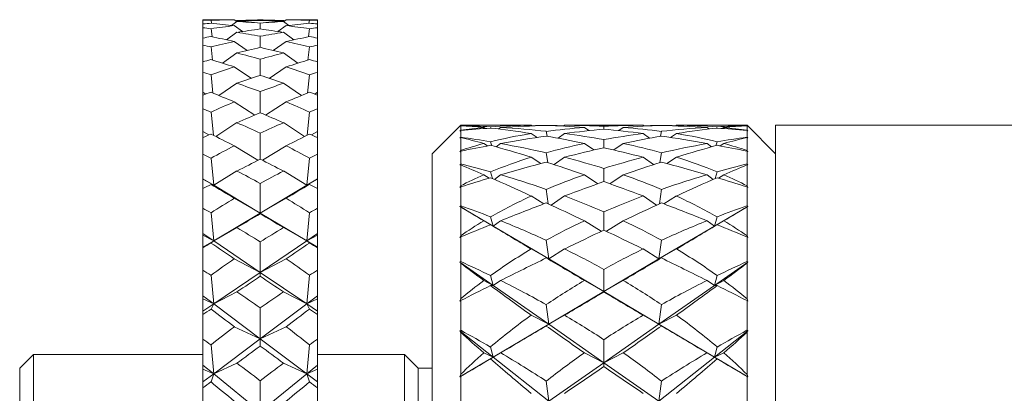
# Model space of a CAD drawing. Header units: inches. Extents: x 0.8 to 15.5, y 0.6 to 10.3.
# Tile 18 of 22: x 6.919 to 7.993, y 9.917 to 10.325. Entities that reach past the tile are written whole.
import ezdxf

# ---------------------------------------------------------------- set-up
doc = ezdxf.new("R2010")
doc.units = ezdxf.units.IN
doc.header["$MEASUREMENT"] = 0

msp = doc.modelspace()

# ---------------------------------------------------------------- linework, layer by layer
at = {"color": 7, "linetype": 'Continuous', "lineweight": 15}
for p, q in [((7.1432, 10.3247), (7.1185, 10.3247)), ((7.1185, 10.3244), (7.1185, 10.3247)), ((7.1185, 10.3244), (7.1185, 10.3202)), ((7.1185, 10.3161), (7.1185, 10.3202)), ((7.1185, 10.3161), (7.1185, 10.3048)), ((7.1273, 10.3241), (7.1278, 10.3208)), ((7.1498, 10.3186), (7.1556, 10.3228)), ((7.1554, 10.3228), (7.1527, 10.3247)), ((7.1617, 10.312), (7.1527, 10.3183)), ((7.1548, 10.3233), (7.1556, 10.3238)), ((7.181, 10.324), (7.181, 10.3246)), ((7.181, 10.3147), (7.181, 10.3211)), ((7.2003, 10.312), (7.2093, 10.3183)), ((7.2064, 10.3238), (7.2072, 10.3233)), ((7.2064, 10.3228), (7.2122, 10.3186)), ((7.2066, 10.3228), (7.2093, 10.3247)), ((7.2435, 10.3247), (7.2188, 10.3247)), ((7.2342, 10.3208), (7.2347, 10.3241)), ((7.2435, 10.3244), (7.2435, 10.3247)), ((7.2435, 10.3244), (7.2435, 10.3202)), ((7.2435, 10.3161), (7.2435, 10.3202)), ((7.2435, 10.3161), (7.2435, 10.3048)), ((7.1273, 10.315), (7.1284, 10.3061)), ((7.1443, 10.3029), (7.1556, 10.311)), ((7.181, 10.2947), (7.181, 10.3067)), ((7.2064, 10.311), (7.2177, 10.3029)), ((7.2336, 10.3061), (7.2347, 10.315)), ((7.1185, 10.297), (7.1185, 10.3048)), ((7.1185, 10.297), (7.1185, 10.2789)), ((7.1273, 10.2951), (7.129, 10.2807)), ((7.1669, 10.2913), (7.1527, 10.3011)), ((7.1951, 10.2913), (7.2093, 10.3011)), ((7.233, 10.2807), (7.2347, 10.2951)), ((7.2435, 10.297), (7.2435, 10.3048)), ((7.2435, 10.297), (7.2435, 10.2789)), ((7.1398, 10.2773), (7.1556, 10.2885)), ((7.2064, 10.2885), (7.2222, 10.2773)), ((7.1185, 10.2674), (7.1185, 10.2789)), ((7.1713, 10.2608), (7.1527, 10.2733)), ((7.181, 10.2641), (7.181, 10.2817)), ((7.1907, 10.2608), (7.2093, 10.2733)), ((7.2435, 10.2674), (7.2435, 10.2789)), ((7.1185, 10.2674), (7.1185, 10.2456)), ((7.1273, 10.2647), (7.1294, 10.2448)), ((7.2326, 10.2448), (7.2347, 10.2647)), ((7.2435, 10.2674), (7.2435, 10.2456)), ((7.136, 10.2421), (7.1556, 10.2555)), ((7.2064, 10.2555), (7.226, 10.2421)), ((7.1215, 10.2436), (7.1185, 10.2456)), ((7.1185, 10.2456), (7.1185, 10.2426)), ((7.1185, 10.2276), (7.1185, 10.2426)), ((7.181, 10.2233), (7.181, 10.2464)), ((7.2435, 10.2456), (7.2405, 10.2436)), ((7.2435, 10.2456), (7.2435, 10.2426)), ((7.2435, 10.2276), (7.2435, 10.2426)), ((7.1751, 10.2208), (7.1527, 10.2352)), ((7.1869, 10.2208), (7.2093, 10.2352)), ((7.1185, 10.2276), (7.1185, 10.203)), ((7.1273, 10.2241), (7.1299, 10.1989)), ((7.2321, 10.1989), (7.2347, 10.2241)), ((7.2435, 10.2276), (7.2435, 10.203)), ((7.1326, 10.1975), (7.1556, 10.2125)), ((7.2064, 10.2125), (7.2294, 10.1975)), ((7.3998, 10.2097), (7.3685, 10.1785)), ((7.3998, 10.2093), (7.399, 10.2085)), ((7.399, 10.2085), (7.3998, 10.2092)), ((7.4734, 10.2097), (7.3998, 10.2097)), ((7.3998, 10.2097), (7.3998, 10.2093)), ((7.3998, 10.2092), (7.3998, 10.2043)), ((7.4778, 10.209), (7.4768, 10.2097)), ((7.4932, 10.2095), (7.4932, 10.2096)), ((7.5119, 10.2088), (7.5132, 10.2097)), ((7.5947, 10.2097), (7.5173, 10.2097)), ((7.556, 10.2055), (7.556, 10.2086)), ((7.6001, 10.2088), (7.5988, 10.2097)), ((7.6188, 10.2095), (7.6188, 10.2096)), ((7.6342, 10.209), (7.6352, 10.2097)), ((7.7123, 10.2097), (7.6386, 10.2097)), ((7.7435, 10.1785), (7.7123, 10.2097)), ((7.7123, 10.2093), (7.7123, 10.2097)), ((7.713, 10.2085), (7.7123, 10.2093)), ((7.7123, 10.2043), (7.7123, 10.2092)), ((7.7123, 10.2092), (7.713, 10.2085)), ((9.7435, 10.2097), (7.7435, 10.2097)), ((7.7435, 10.2097), (7.7435, 8.4597)), ((7.1249, 10.1991), (7.1185, 10.203)), ((7.1185, 10.203), (7.1185, 10.1963)), ((7.181, 10.1729), (7.181, 10.2011)), ((7.2435, 10.203), (7.2371, 10.1991)), ((7.2435, 10.203), (7.2435, 10.1963)), ((7.3998, 10.2043), (7.399, 10.2032)), ((7.399, 10.2032), (7.3998, 10.2039)), ((7.3998, 10.2039), (7.3998, 10.1967)), ((7.4268, 10.2062), (7.4251, 10.2073)), ((7.433, 10.2066), (7.4324, 10.208)), ((7.4412, 10.2056), (7.4434, 10.2073)), ((7.4831, 10.1964), (7.4768, 10.2007)), ((7.4941, 10.1978), (7.4932, 10.2031)), ((7.5062, 10.1956), (7.5132, 10.2007)), ((7.5397, 10.2039), (7.5348, 10.2073)), ((7.5723, 10.2039), (7.5772, 10.2073)), ((7.6058, 10.1956), (7.5988, 10.2007)), ((7.6179, 10.1978), (7.6188, 10.2031)), ((7.6289, 10.1964), (7.6352, 10.2007)), ((7.6708, 10.2056), (7.6686, 10.2073)), ((7.679, 10.2066), (7.6796, 10.208)), ((7.6852, 10.2062), (7.6869, 10.2073)), ((7.713, 10.2032), (7.7123, 10.2043)), ((7.7123, 10.1967), (7.7123, 10.2039)), ((7.7123, 10.2039), (7.713, 10.2032)), ((7.1185, 10.178), (7.1185, 10.1963)), ((7.1785, 10.1716), (7.1527, 10.1873)), ((7.1835, 10.1716), (7.2093, 10.1873)), ((7.2435, 10.178), (7.2435, 10.1963)), ((7.3998, 10.1967), (7.399, 10.1959)), ((7.399, 10.1959), (7.3998, 10.1962)), ((7.3998, 10.1962), (7.3998, 10.1822)), ((7.4292, 10.1872), (7.4251, 10.1898)), ((7.4338, 10.1874), (7.4324, 10.1917)), ((7.4386, 10.1861), (7.4434, 10.1898)), ((7.5452, 10.1827), (7.5348, 10.1898)), ((7.556, 10.1852), (7.556, 10.194)), ((7.5668, 10.1827), (7.5772, 10.1898)), ((7.6734, 10.1861), (7.6686, 10.1898)), ((7.6782, 10.1874), (7.6796, 10.1917)), ((7.6828, 10.1872), (7.6869, 10.1898)), ((7.713, 10.1959), (7.7123, 10.1967)), ((7.7123, 10.1822), (7.7123, 10.1962)), ((7.7123, 10.1962), (7.713, 10.1959)), ((7.1185, 10.178), (7.1185, 10.1512)), ((7.2435, 10.178), (7.2435, 10.1512)), ((7.3685, 8.491), (7.3685, 10.1785)), ((7.3998, 10.1822), (7.399, 10.1808)), ((7.399, 10.1808), (7.3998, 10.1815)), ((7.3998, 10.1815), (7.3998, 10.1674)), ((7.4948, 10.1691), (7.4932, 10.1797)), ((7.6172, 10.1691), (7.6188, 10.1797)), ((7.713, 10.1808), (7.7123, 10.1822)), ((7.7123, 10.1674), (7.7123, 10.1815)), ((7.7123, 10.1815), (7.713, 10.1808)), ((7.1273, 10.1738), (7.1302, 10.1442)), ((7.2318, 10.1442), (7.2347, 10.1738)), ((7.3998, 10.1674), (7.399, 10.1666)), ((7.399, 10.1666), (7.3998, 10.1665)), ((7.3998, 10.1665), (7.3998, 10.1436)), ((7.4873, 10.168), (7.4768, 10.1748)), ((7.5019, 10.1668), (7.5132, 10.1748)), ((7.6101, 10.1668), (7.5988, 10.1748)), ((7.6247, 10.168), (7.6352, 10.1748)), ((7.713, 10.1666), (7.7123, 10.1674)), ((7.7123, 10.1665), (7.713, 10.1666)), ((7.7123, 10.1436), (7.7123, 10.1665)), ((7.1302, 10.1442), (7.1556, 10.1598)), ((7.2064, 10.1598), (7.2318, 10.1442)), ((7.431, 10.152), (7.4251, 10.1557)), ((7.4346, 10.1515), (7.4324, 10.1588)), ((7.4366, 10.1506), (7.4434, 10.1557)), ((7.5495, 10.1459), (7.5348, 10.1557)), ((7.556, 10.1482), (7.556, 10.1627)), ((7.5625, 10.1459), (7.5772, 10.1557)), ((7.6754, 10.1506), (7.6686, 10.1557)), ((7.6774, 10.1515), (7.6796, 10.1588)), ((7.681, 10.152), (7.6869, 10.1557)), ((7.1185, 10.1512), (7.1302, 10.1442)), ((7.1185, 10.1512), (7.1185, 10.1509)), ((7.1302, 10.1442), (7.1185, 10.1509)), ((7.1185, 10.1509), (7.1185, 10.1406)), ((7.1273, 10.1452), (7.1302, 10.1442)), ((7.1302, 10.1442), (7.181, 10.1139)), ((7.181, 10.1139), (7.181, 10.1462)), ((7.2318, 10.1442), (7.181, 10.1139)), ((7.2435, 10.1512), (7.2318, 10.1442)), ((7.2435, 10.1509), (7.2318, 10.1442)), ((7.2318, 10.1442), (7.2347, 10.1452)), ((7.2435, 10.1512), (7.2435, 10.1509)), ((7.2435, 10.1509), (7.2435, 10.1406)), ((7.1185, 10.1191), (7.1185, 10.1406)), ((7.2435, 10.1191), (7.2435, 10.1406)), ((7.3998, 10.1436), (7.399, 10.1419)), ((7.399, 10.1419), (7.3998, 10.1425)), ((7.3998, 10.1425), (7.3998, 10.1219)), ((7.4954, 10.124), (7.4932, 10.1398)), ((7.6166, 10.124), (7.6188, 10.1398)), ((7.713, 10.1419), (7.7123, 10.1436)), ((7.7123, 10.1219), (7.7123, 10.1425)), ((7.7123, 10.1425), (7.713, 10.1419)), ((7.181, 10.1139), (7.1527, 10.13)), ((7.181, 10.1139), (7.2093, 10.13)), ((7.4906, 10.124), (7.4768, 10.1326)), ((7.4985, 10.1226), (7.5132, 10.1326)), ((7.6135, 10.1226), (7.5988, 10.1326)), ((7.6214, 10.124), (7.6352, 10.1326)), ((7.1185, 10.1191), (7.1185, 10.0916)), ((7.1273, 10.1143), (7.1302, 10.0837)), ((7.1302, 10.0837), (7.181, 10.1139)), ((7.181, 10.1139), (7.181, 10.1132)), ((7.2318, 10.0837), (7.181, 10.1139)), ((7.2318, 10.0837), (7.2347, 10.1143)), ((7.2435, 10.1191), (7.2435, 10.0916)), ((7.3998, 10.1219), (7.399, 10.1212)), ((7.399, 10.1212), (7.3998, 10.1207)), ((7.399, 10.1212), (7.4351, 10.0998)), ((7.3998, 10.1207), (7.3998, 10.0893)), ((7.556, 10.0955), (7.556, 10.1152)), ((7.6769, 10.0998), (7.713, 10.1212)), ((7.713, 10.1212), (7.7123, 10.1219)), ((7.7123, 10.1207), (7.713, 10.1212)), ((7.7123, 10.0893), (7.7123, 10.1207)), ((7.4351, 10.0998), (7.4251, 10.1055)), ((7.4351, 10.0998), (7.4324, 10.1099)), ((7.4351, 10.0998), (7.4324, 10.1011)), ((7.4351, 10.0998), (7.4434, 10.1055)), ((7.5532, 10.0941), (7.5348, 10.1055)), ((7.5588, 10.0941), (7.5772, 10.1055)), ((7.6769, 10.0998), (7.6686, 10.1055)), ((7.6769, 10.0998), (7.6796, 10.1099)), ((7.6769, 10.0998), (7.6869, 10.1055)), ((7.6769, 10.0998), (7.6796, 10.1011)), ((7.1185, 10.0916), (7.1302, 10.0837)), ((7.1185, 10.0916), (7.1185, 10.0898)), ((7.1302, 10.0837), (7.1556, 10.0981)), ((7.2064, 10.0981), (7.2318, 10.0837)), ((7.2435, 10.0916), (7.2318, 10.0837)), ((7.2435, 10.0916), (7.2435, 10.0898)), ((7.4351, 10.0998), (7.4959, 10.0639)), ((7.6161, 10.0639), (7.6769, 10.0998)), ((7.1302, 10.0837), (7.1185, 10.0898)), ((7.1185, 10.0898), (7.1185, 10.0767)), ((7.1185, 10.0767), (7.1302, 10.0837)), ((7.1273, 10.0813), (7.1302, 10.0837)), ((7.1302, 10.0837), (7.181, 10.0493)), ((7.2318, 10.0837), (7.181, 10.0493)), ((7.181, 10.0493), (7.181, 10.0825)), ((7.2435, 10.0898), (7.2318, 10.0837)), ((7.2318, 10.0837), (7.2347, 10.0813)), ((7.2435, 10.0767), (7.2318, 10.0837)), ((7.2435, 10.0898), (7.2435, 10.0767)), ((7.3998, 10.0893), (7.399, 10.0873)), ((7.399, 10.0873), (7.3998, 10.0879)), ((7.3998, 10.0879), (7.3998, 10.0611)), ((7.4959, 10.0639), (7.4932, 10.0842)), ((7.6161, 10.0639), (7.6188, 10.0842)), ((7.713, 10.0873), (7.7123, 10.0893)), ((7.7123, 10.0611), (7.7123, 10.0879)), ((7.7123, 10.0879), (7.713, 10.0873)), ((7.1185, 10.0767), (7.1185, 10.0761)), ((7.1185, 10.0517), (7.1185, 10.0761)), ((7.2435, 10.0767), (7.2435, 10.0761)), ((7.2435, 10.0517), (7.2435, 10.0761)), ((7.4959, 10.0639), (7.4768, 10.0748)), ((7.4959, 10.0639), (7.5132, 10.0748)), ((7.6161, 10.0639), (7.5988, 10.0748)), ((7.6161, 10.0639), (7.6352, 10.0748)), ((7.181, 10.0493), (7.1527, 10.064)), ((7.181, 10.0493), (7.2093, 10.064)), ((7.3998, 10.0611), (7.399, 10.0604)), ((7.399, 10.0604), (7.3998, 10.0595)), ((7.399, 10.0604), (7.4351, 10.0351)), ((7.3998, 10.0595), (7.3998, 10.0203)), ((7.4959, 10.0639), (7.4932, 10.065)), ((7.4959, 10.0639), (7.556, 10.0283)), ((7.556, 10.0283), (7.6161, 10.0639)), ((7.6161, 10.0639), (7.6188, 10.065)), ((7.6769, 10.0351), (7.713, 10.0604)), ((7.713, 10.0604), (7.7123, 10.0611)), ((7.7123, 10.0595), (7.713, 10.0604)), ((7.7123, 10.0203), (7.7123, 10.0595)), ((7.1185, 10.0517), (7.1185, 10.0237)), ((7.1302, 10.0149), (7.181, 10.0493)), ((7.181, 10.0493), (7.181, 10.045)), ((7.2318, 10.0149), (7.181, 10.0493)), ((7.2435, 10.0517), (7.2435, 10.0237)), ((7.556, 10.0283), (7.556, 10.0525)), ((7.1273, 10.0463), (7.1302, 10.0149)), ((7.2318, 10.0149), (7.2347, 10.0463)), ((7.4351, 10.0351), (7.4251, 10.0404)), ((7.4351, 10.0351), (7.4324, 10.0458)), ((7.4351, 10.0351), (7.4434, 10.0404)), ((7.556, 10.0283), (7.5348, 10.0404)), ((7.556, 10.0283), (7.5772, 10.0404)), ((7.6769, 10.0351), (7.6686, 10.0404)), ((7.6769, 10.0351), (7.6796, 10.0458)), ((7.6769, 10.0351), (7.6869, 10.0404)), ((7.1302, 10.0149), (7.1556, 10.028)), ((7.2064, 10.028), (7.2318, 10.0149)), ((7.4351, 10.0351), (7.4324, 10.0349)), ((7.4351, 10.0351), (7.4959, 9.9928)), ((7.4959, 9.9928), (7.556, 10.0283)), ((7.556, 10.0283), (7.556, 10.0279)), ((7.556, 10.0283), (7.6161, 9.9928)), ((7.6161, 9.9928), (7.6769, 10.0351)), ((7.6769, 10.0351), (7.6796, 10.0349)), ((7.1185, 10.0237), (7.1302, 10.0149)), ((7.1185, 10.0237), (7.1185, 10.0205)), ((7.1302, 10.0149), (7.1185, 10.0205)), ((7.1185, 10.0205), (7.1185, 10.007)), ((7.1185, 10.007), (7.1302, 10.0149)), ((7.1273, 10.0092), (7.1302, 10.0149)), ((7.1302, 10.0149), (7.181, 9.9768)), ((7.2318, 10.0149), (7.181, 9.9768)), ((7.2435, 10.0237), (7.2318, 10.0149)), ((7.2435, 10.0205), (7.2318, 10.0149)), ((7.2318, 10.0149), (7.2347, 10.0092)), ((7.2435, 10.007), (7.2318, 10.0149)), ((7.2435, 10.0237), (7.2435, 10.0205)), ((7.2435, 10.0205), (7.2435, 10.007)), ((7.3998, 10.0203), (7.399, 10.018)), ((7.399, 10.018), (7.3998, 10.0185)), ((7.3998, 10.0185), (7.3998, 9.9861)), ((7.713, 10.018), (7.7123, 10.0203)), ((7.7123, 9.9861), (7.7123, 10.0185)), ((7.7123, 10.0185), (7.713, 10.018)), ((7.1185, 10.007), (7.1185, 10.0034)), ((7.181, 9.9768), (7.181, 10.0106)), ((7.2435, 10.007), (7.2435, 10.0034)), ((7.4959, 9.9928), (7.4932, 10.0141)), ((7.6161, 9.9928), (7.6188, 10.0141)), ((7.1185, 9.9764), (7.1185, 10.0034)), ((7.2435, 9.9764), (7.2435, 10.0034)), ((7.4959, 9.9928), (7.4768, 10.0026)), ((7.4959, 9.9928), (7.5132, 10.0026)), ((7.6161, 9.9928), (7.5988, 10.0026)), ((7.6161, 9.9928), (7.6352, 10.0026)), ((7.181, 9.9768), (7.1527, 9.99)), ((7.181, 9.9768), (7.2093, 9.99)), ((7.3998, 9.9861), (7.399, 9.9854)), ((7.399, 9.9854), (7.3998, 9.9842)), ((7.399, 9.9854), (7.4351, 9.9568)), ((7.3998, 9.9842), (7.3998, 9.938)), ((7.4351, 9.9568), (7.4959, 9.9928)), ((7.4959, 9.9928), (7.4932, 9.9908)), ((7.4959, 9.9928), (7.556, 9.9508)), ((7.556, 9.9508), (7.6161, 9.9928)), ((7.6161, 9.9928), (7.6188, 9.9908)), ((7.6161, 9.9928), (7.6769, 9.9568)), ((7.6769, 9.9568), (7.713, 9.9854)), ((7.713, 9.9854), (7.7123, 9.9861)), ((7.7123, 9.9842), (7.713, 9.9854)), ((7.7123, 9.938), (7.7123, 9.9842)), ((7.1185, 9.9764), (7.1185, 9.9482)), ((7.1302, 9.9387), (7.181, 9.9768)), ((7.181, 9.9768), (7.181, 9.969)), ((7.2318, 9.9387), (7.181, 9.9768)), ((7.2435, 9.9764), (7.2435, 9.9482)), ((7.556, 9.9508), (7.556, 9.9759)), ((7.1273, 9.9704), (7.1302, 9.9387)), ((7.2318, 9.9387), (7.2347, 9.9704)), ((7.4351, 9.9568), (7.4251, 9.9615)), ((7.4351, 9.9568), (7.4324, 9.9679)), ((7.4351, 9.9568), (7.4434, 9.9615)), ((7.556, 9.9508), (7.5348, 9.9615)), ((7.556, 9.9508), (7.5772, 9.9615)), ((7.6769, 9.9568), (7.6686, 9.9615)), ((7.6769, 9.9568), (7.6796, 9.9679)), ((7.6769, 9.9568), (7.6869, 9.9615)), ((6.9335, 9.9597), (6.9185, 9.9447)), ((7.1185, 9.9597), (6.9335, 9.9597)), ((6.9335, 9.9597), (6.9335, 8.7097)), ((7.3385, 9.9597), (7.2435, 9.9597)), ((7.3535, 9.9447), (7.3385, 9.9597)), ((7.3385, 8.7097), (7.3385, 9.9597)), ((7.399, 9.9355), (7.4351, 9.9568)), ((7.4351, 9.9568), (7.4324, 9.9551)), ((7.4351, 9.9568), (7.4959, 9.9088)), ((7.4959, 9.9088), (7.556, 9.9508)), ((7.556, 9.9508), (7.556, 9.9468)), ((7.556, 9.9508), (7.6161, 9.9088)), ((7.6161, 9.9088), (7.6769, 9.9568)), ((7.6769, 9.9568), (7.6796, 9.9551)), ((7.6769, 9.9568), (7.713, 9.9355)), ((6.9185, 8.7247), (6.9185, 9.9447)), ((7.1185, 9.9482), (7.1302, 9.9387)), ((7.1185, 9.9482), (7.1185, 9.9437)), ((7.1302, 9.9387), (7.1185, 9.9437)), ((7.1185, 9.9437), (7.1185, 9.93)), ((7.1302, 9.9387), (7.1556, 9.9503)), ((7.2064, 9.9503), (7.2318, 9.9387)), ((7.2435, 9.9482), (7.2318, 9.9387)), ((7.2435, 9.9437), (7.2318, 9.9387)), ((7.2435, 9.9482), (7.2435, 9.9437)), ((7.2435, 9.9437), (7.2435, 9.93)), ((7.3685, 9.9447), (7.3535, 9.9447)), ((7.3535, 8.7247), (7.3535, 9.9447)), ((7.1185, 9.93), (7.1302, 9.9387)), ((7.1185, 9.93), (7.1185, 9.9235)), ((7.1273, 9.9298), (7.1302, 9.9387)), ((7.1302, 9.9387), (7.181, 9.8973)), ((7.2318, 9.9387), (7.181, 9.8973)), ((7.181, 9.8973), (7.181, 9.9313)), ((7.2318, 9.9387), (7.2347, 9.9298)), ((7.2435, 9.93), (7.2318, 9.9387)), ((7.2435, 9.93), (7.2435, 9.9235)), ((7.3998, 9.938), (7.399, 9.9355)), ((7.399, 9.9355), (7.3998, 9.9359)), ((7.3998, 9.9359), (7.3998, 9.8985)), ((7.4959, 9.9088), (7.4932, 9.9307)), ((7.6161, 9.9088), (7.6188, 9.9307)), ((7.713, 9.9355), (7.7123, 9.938)), ((7.7123, 9.8985), (7.7123, 9.9359)), ((7.7123, 9.9359), (7.713, 9.9355)), ((7.1185, 9.8941), (7.1185, 9.9235)), ((7.2435, 9.8941), (7.2435, 9.9235))]:
    msp.add_line(p, q, dxfattribs=at)
for centre, major_axis, ratio, start_param, end_param in [((5.8092, 9.3347), (1.6943, 0.8307), 0.317891, 0.539414, 0.547387), ((5.8092, 9.3347), (1.6989, 0.8828), 0.263725, 0.557828, 0.565801), ((5.8092, 9.3347), (1.6914, 0.7764), 0.363191, 0.528837, 0.53681), ((8.5528, 9.3347), (1.6981, -0.8755), 0.272172, 2.665528, 2.691702), ((8.5528, 9.3347), (1.703, -0.9178), 0.217894, 2.643009, 2.669182), ((8.5528, 9.3347), (1.6943, -0.8307), 0.317891, 2.680725, 2.706898), ((8.5528, 9.3347), (1.6989, -0.8828), 0.263725, 2.662311, 2.671963), ((5.8092, 9.3347), (1.6981, 0.8755), 0.272172, 0.504083, 0.528424), ((5.8092, 9.3347), (1.6989, 0.8828), 0.263725, 0.5073, 0.531641), ((5.8092, 9.3347), (1.6943, 0.8307), 0.317891, 0.488886, 0.513227), ((8.5528, 9.3347), (1.6981, -0.8755), 0.272172, 2.613168, 2.63751), ((8.5528, 9.3347), (1.6989, -0.8828), 0.263725, 2.609951, 2.634293), ((8.5528, 9.3347), (1.6943, -0.8307), 0.317891, 2.628365, 2.652707), ((5.8092, 9.3347), (1.6981, 0.8755), 0.272172, 0.449891, 0.476064), ((5.8092, 9.3347), (1.6989, 0.8828), 0.263725, 0.469629, 0.479282), ((5.8092, 9.3347), (1.703, 0.9178), 0.217894, 0.472411, 0.498584), ((5.8092, 9.3347), (1.6943, 0.8307), 0.317891, 0.434694, 0.460868), ((8.5528, 9.3347), (1.6943, -0.8307), 0.317891, 2.594206, 2.602179), ((8.5528, 9.3347), (1.6989, -0.8828), 0.263725, 2.575792, 2.583765), ((8.5528, 9.3347), (1.6914, -0.7764), 0.363191, 2.604782, 2.612755), ((5.8092, 9.3347), (1.703, 0.9178), 0.217894, 0.57713, 0.585103), ((8.5528, 9.3347), (1.707, -0.9454), 0.172135, 2.62116, 2.647333), ((5.8092, 9.3347), (1.703, 0.9178), 0.217894, 0.526603, 0.550944), ((5.8092, 9.3347), (1.6914, 0.7764), 0.363191, 0.478309, 0.502651), ((8.5528, 9.3347), (1.703, -0.9178), 0.217894, 2.590649, 2.61499), ((8.5528, 9.3347), (1.6914, -0.7764), 0.363191, 2.638942, 2.663283), ((5.8092, 9.3347), (1.707, 0.9454), 0.172135, 0.494259, 0.520433), ((8.5528, 9.3347), (1.703, -0.9178), 0.217894, 2.556489, 2.564462), ((5.8092, 9.3347), (1.6901, 0.7111), 0.407554, 0.524197, 0.53217), ((8.5528, 9.3347), (1.6914, -0.7764), 0.363191, 2.691302, 2.717475), ((5.8092, 9.3347), (1.707, 0.9454), 0.172135, 0.548451, 0.572793), ((8.5528, 9.3347), (1.707, -0.9454), 0.172135, 2.5688, 2.593141), ((5.8092, 9.3347), (1.6914, 0.7764), 0.363191, 0.424117, 0.450291), ((8.5528, 9.3347), (1.6901, -0.7111), 0.407554, 2.609422, 2.617395), ((5.8092, 9.3347), (1.6901, 0.7111), 0.407554, 0.47367, 0.498011), ((8.5528, 9.3347), (1.6901, -0.7111), 0.407554, 2.643582, 2.667923), ((5.8092, 9.3347), (1.707, 0.9454), 0.172135, 0.598979, 0.606952), ((8.5528, 9.3347), (1.7104, -0.9661), 0.126506, 2.597446, 2.623619), ((8.5528, 9.3347), (1.6901, -0.7111), 0.407554, 2.695942, 2.722115), ((5.8092, 9.3347), (1.7104, 0.9661), 0.126506, 0.517974, 0.544147), ((5.8092, 9.3347), (1.6901, 0.7111), 0.407554, 0.419478, 0.445651), ((8.5528, 9.3347), (1.707, -0.9454), 0.172135, 2.534641, 2.542614), ((5.8092, 9.3347), (1.6909, 0.633), 0.450159, 0.527066, 0.535039), ((5.8092, 9.3347), (1.7104, 0.9661), 0.126506, 0.572166, 0.596507), ((8.5528, 9.3347), (1.7104, -0.9661), 0.126506, 2.545086, 2.569427), ((8.5528, 9.3347), (1.6909, -0.633), 0.450159, 2.606553, 2.614526), ((5.8092, 9.3347), (1.6909, 0.633), 0.450159, 0.476538, 0.50088), ((8.5528, 9.3347), (1.6909, -0.633), 0.450159, 2.640713, 2.665054), ((5.8092, 9.3347), (1.7104, 0.9661), 0.126506, 0.622693, 0.630666), ((8.5528, 9.3347), (1.7129, -0.9802), 0.081008, 2.572438, 2.598611), ((5.8092, 9.3347), (1.7129, 0.9802), 0.081008, 0.542981, 0.569155), ((8.5528, 9.3347), (1.7104, -0.9661), 0.126506, 2.510926, 2.518899), ((8.5528, 9.3347), (1.6909, -0.633), 0.450159, 2.693073, 2.719246), ((5.8092, 9.3347), (1.6909, 0.633), 0.450159, 0.422346, 0.44852), ((5.8092, 9.3347), (1.6942, 0.54), 0.489766, 0.539175, 0.547148), ((5.8092, 9.3347), (1.7129, 0.9802), 0.081008, 0.597173, 0.621514), ((8.5528, 9.3347), (1.7129, -0.9802), 0.081008, 2.520078, 2.54442), ((8.5528, 9.3347), (1.6942, -0.54), 0.489766, 2.594444, 2.602417), ((5.8092, 9.3347), (1.6942, 0.54), 0.489766, 0.488648, 0.512989), ((8.5528, 9.3347), (1.6942, -0.54), 0.489766, 2.628604, 2.652945), ((6.3398, 9.3347), (1.495, 0.6889), 0.360895, 0.600831, 0.631457), ((8.7722, 9.3347), (1.5085, -0.8345), 0.174469, 2.761952, 2.799796), ((8.7722, 9.3347), (1.5035, -0.7976), 0.239277, 2.722192, 2.7815), ((6.3398, 9.3347), (1.499, 0.7536), 0.296588, 0.55782, 0.60708), ((8.7722, 9.3347), (1.5038, -0.8001), 0.235509, 2.720585, 2.72489), ((6.3398, 9.3347), (1.4987, 0.7503), 0.300346, 0.556591, 0.572495), ((8.7722, 9.3347), (1.5035, -0.7976), 0.239277, 2.678604, 2.70164), ((8.7722, 9.3347), (1.5038, -0.8001), 0.235509, 2.650771, 2.700032), ((6.3398, 9.3347), (1.4987, 0.7503), 0.300346, 0.49007, 0.536039), ((6.3398, 9.3347), (1.499, 0.7536), 0.296588, 0.532962, 0.537267), ((8.7722, 9.3347), (1.4987, -0.7503), 0.300346, 2.605554, 2.651523), ((6.3398, 9.3347), (1.5038, 0.8001), 0.235509, 0.44156, 0.490821), ((8.7722, 9.3347), (1.499, -0.7536), 0.296588, 2.604325, 2.608631), ((6.3398, 9.3347), (1.5035, 0.7976), 0.239277, 0.439953, 0.462988), ((8.7722, 9.3347), (1.4987, -0.7503), 0.300346, 2.569097, 2.585001), ((8.7722, 9.3347), (1.499, -0.7536), 0.296588, 2.534512, 2.583773), ((6.3398, 9.3347), (1.5035, 0.7976), 0.239277, 0.360093, 0.419401), ((6.3398, 9.3347), (1.5038, 0.8001), 0.235509, 0.416703, 0.421008), ((8.7722, 9.3347), (1.495, -0.6889), 0.360895, 2.510136, 2.540761), ((6.3398, 9.3347), (1.5085, 0.8345), 0.174469, 0.341796, 0.37964), ((5.8092, 9.3347), (1.7129, 0.9802), 0.081008, 0.647701, 0.655674), ((8.5528, 9.3347), (1.7144, -0.9881), 0.035611, 2.546635, 2.572809), ((5.8092, 9.3347), (1.7144, 0.9881), 0.035611, 0.568784, 0.594957), ((8.5528, 9.3347), (1.7129, -0.9802), 0.081008, 2.485919, 2.493892), ((8.7722, 9.3347), (1.5035, -0.7976), 0.239277, 2.792005, 2.829849), ((6.3398, 9.3347), (1.499, 0.7536), 0.296588, 0.617586, 0.648211), ((8.7722, 9.3347), (1.5085, -0.8345), 0.174469, 2.692139, 2.751447), ((8.7722, 9.3347), (1.4987, -0.7503), 0.300346, 2.74518, 2.804487), ((6.3398, 9.3347), (1.495, 0.6889), 0.360895, 0.541065, 0.590326), ((6.3398, 9.3347), (1.5038, 0.8001), 0.235509, 0.581187, 0.630448), ((8.7722, 9.3347), (1.4987, -0.7503), 0.300346, 2.675367, 2.724628), ((8.7722, 9.3347), (1.5085, -0.8345), 0.174469, 2.622326, 2.671587), ((6.3398, 9.3347), (1.5038, 0.8001), 0.235509, 0.514665, 0.560634), ((6.3398, 9.3347), (1.495, 0.6889), 0.360895, 0.474543, 0.520512), ((8.7722, 9.3347), (1.5038, -0.8001), 0.235509, 2.580958, 2.626927), ((8.7722, 9.3347), (1.495, -0.6889), 0.360895, 2.62108, 2.667049), ((6.3398, 9.3347), (1.4987, 0.7503), 0.300346, 0.416965, 0.466226), ((6.3398, 9.3347), (1.5085, 0.8345), 0.174469, 0.470006, 0.519267), ((8.7722, 9.3347), (1.495, -0.6889), 0.360895, 2.551267, 2.600528), ((8.7722, 9.3347), (1.5038, -0.8001), 0.235509, 2.511145, 2.560406), ((6.3398, 9.3347), (1.5085, 0.8345), 0.174469, 0.390146, 0.449453), ((6.3398, 9.3347), (1.4987, 0.7503), 0.300346, 0.337105, 0.396413), ((8.7722, 9.3347), (1.499, -0.7536), 0.296588, 2.493381, 2.524006), ((6.3398, 9.3347), (1.5035, 0.7976), 0.239277, 0.311743, 0.349587), ((8.5528, 9.3347), (1.6942, -0.54), 0.489766, 2.680964, 2.707137), ((5.8092, 9.3347), (1.6942, 0.54), 0.489766, 0.434456, 0.460629), ((6.3398, 9.3347), (1.4937, 0.6102), 0.419803, 0.595759, 0.626384), ((8.7722, 9.3347), (1.5124, -0.858), 0.113651, 2.730121, 2.767965), ((8.7722, 9.3347), (1.4987, -0.7503), 0.300346, 2.814993, 2.852837), ((6.3398, 9.3347), (1.5038, 0.8001), 0.235509, 0.640953, 0.671579), ((8.7722, 9.3347), (1.5124, -0.858), 0.113651, 2.660308, 2.719616), ((6.3398, 9.3347), (1.4937, 0.6102), 0.419803, 0.535992, 0.585253), ((8.7722, 9.3347), (1.495, -0.6889), 0.360895, 2.690893, 2.740154), ((6.3398, 9.3347), (1.495, 0.6889), 0.360895, 0.401438, 0.450699), ((8.7722, 9.3347), (1.4937, -0.6102), 0.419803, 2.55634, 2.605601), ((6.3398, 9.3347), (1.5124, 0.858), 0.113651, 0.421977, 0.481284), ((8.7722, 9.3347), (1.4937, -0.6102), 0.419803, 2.515209, 2.545834), ((8.7722, 9.3347), (1.5038, -0.8001), 0.235509, 2.470014, 2.500639), ((6.3398, 9.3347), (1.5124, 0.858), 0.113651, 0.373627, 0.411471), ((6.3398, 9.3347), (1.4987, 0.7503), 0.300346, 0.288756, 0.3266), ((5.8092, 9.3347), (1.6998, 0.43), 0.524614, 0.562096, 0.570069), ((8.5528, 9.3347), (1.6998, -0.43), 0.524614, 2.571523, 2.579496), ((6.3398, 9.3347), (1.5085, 0.8345), 0.174469, 0.543111, 0.58908), ((8.7722, 9.3347), (1.5085, -0.8345), 0.174469, 2.552513, 2.598482), ((5.8092, 9.3347), (1.7144, 0.9881), 0.035611, 0.622976, 0.647317), ((8.5528, 9.3347), (1.7144, -0.9881), 0.035611, 2.494275, 2.518617), ((6.3398, 9.3347), (1.496, 0.5106), 0.474996, 0.604903, 0.635529), ((8.7722, 9.3347), (1.5148, -0.8713), 0.053053, 2.696245, 2.734089), ((8.7722, 9.3347), (1.495, -0.6889), 0.360895, 2.760707, 2.820014), ((6.3398, 9.3347), (1.5085, 0.8345), 0.174469, 0.609632, 0.658893), ((8.7722, 9.3347), (1.5124, -0.858), 0.113651, 2.590495, 2.639756), ((6.3398, 9.3347), (1.4937, 0.6102), 0.419803, 0.469471, 0.51544), ((8.7722, 9.3347), (1.4937, -0.6102), 0.419803, 2.626153, 2.672122), ((6.3398, 9.3347), (1.5124, 0.858), 0.113651, 0.501837, 0.551098), ((8.7722, 9.3347), (1.5085, -0.8345), 0.174469, 2.4827, 2.531961), ((6.3398, 9.3347), (1.495, 0.6889), 0.360895, 0.321579, 0.380886), ((8.7722, 9.3347), (1.496, -0.5106), 0.474996, 2.506064, 2.536689), ((6.3398, 9.3347), (1.5148, 0.8713), 0.053053, 0.407504, 0.445348), ((5.8092, 9.3347), (1.6998, 0.43), 0.524614, 0.511569, 0.53591), ((8.5528, 9.3347), (1.6998, -0.43), 0.524614, 2.605683, 2.630024), ((8.7722, 9.3347), (1.495, -0.6889), 0.360895, 2.83052, 2.868364), ((6.3398, 9.3347), (1.496, 0.5106), 0.474996, 0.545137, 0.594398), ((8.7722, 9.3347), (1.4937, -0.6102), 0.419803, 2.695966, 2.745227), ((6.3398, 9.3347), (1.4937, 0.6102), 0.419803, 0.396366, 0.445627), ((8.7722, 9.3347), (1.496, -0.5106), 0.474996, 2.547195, 2.596456), ((6.3398, 9.3347), (1.495, 0.6889), 0.360895, 0.273229, 0.311073), ((5.8092, 9.3347), (1.7144, 0.9881), 0.035611, 0.673504, 0.681477), ((8.5528, 9.3347), (1.7147, -0.9899), 0.009739, 3.736521, 3.762694), ((5.8092, 9.3347), (1.7147, 0.9899), 0.009739, 5.662084, 5.688257), ((8.5528, 9.3347), (1.7144, -0.9881), 0.035611, 2.460116, 2.468089), ((6.3398, 9.3347), (1.5085, 0.8345), 0.174469, 0.669399, 0.700024), ((8.7722, 9.3347), (1.5148, -0.8713), 0.053053, 2.626431, 2.685739), ((6.3398, 9.3347), (1.5124, 0.858), 0.113651, 0.574941, 0.620911), ((8.7722, 9.3347), (1.5124, -0.858), 0.113651, 2.520682, 2.566651), ((6.3398, 9.3347), (1.5148, 0.8713), 0.053053, 0.455854, 0.515161), ((8.7722, 9.3347), (1.5085, -0.8345), 0.174469, 2.441569, 2.472194), ((8.5528, 9.3347), (1.6998, -0.43), 0.524614, 2.658043, 2.684216), ((5.8092, 9.3347), (1.6998, 0.43), 0.524614, 0.457377, 0.48355), ((8.7722, 9.3347), (1.4937, -0.6102), 0.419803, 2.765779, 2.825087), ((6.3398, 9.3347), (1.5124, 0.858), 0.113651, 0.641463, 0.690724), ((8.7722, 9.3347), (1.5148, -0.8713), 0.053053, 2.556618, 2.605879), ((6.3398, 9.3347), (1.496, 0.5106), 0.474996, 0.478615, 0.524584), ((8.7722, 9.3347), (1.496, -0.5106), 0.474996, 2.617008, 2.662977), ((6.3398, 9.3347), (1.5148, 0.8713), 0.053053, 0.535713, 0.584974), ((8.7722, 9.3347), (1.5124, -0.858), 0.113651, 2.450869, 2.50013), ((6.3398, 9.3347), (1.4937, 0.6102), 0.419803, 0.316506, 0.375813), ((5.8092, 9.3347), (1.7066, 0.3021), 0.552433, 0.59654, 0.604513), ((5.8092, 9.3347), (1.7147, 0.9899), 0.009739, 5.609724, 5.634065), ((8.5528, 9.3347), (1.7147, -0.9899), 0.009739, 3.790713, 3.815054), ((8.5528, 9.3347), (1.7066, -0.3021), 0.552433, 2.53708, 2.545053), ((6.3398, 9.3347), (1.5021, 0.3854), 0.522984, 0.632233, 0.662858), ((8.7722, 9.3347), (1.5155, -0.8749), 0.007424, 3.583888, 3.621732), ((8.7722, 9.3347), (1.5021, -0.3854), 0.522984, 2.478735, 2.50936), ((6.3398, 9.3347), (1.5155, 0.8749), 0.007424, 5.803046, 5.84089), ((8.7722, 9.3347), (1.4937, -0.6102), 0.419803, 2.835592, 2.873436), ((6.3398, 9.3347), (1.5124, 0.858), 0.113651, 0.70123, 0.731855), ((8.7722, 9.3347), (1.5155, -0.8749), 0.007424, 3.632237, 3.691545), ((6.3398, 9.3347), (1.5021, 0.3854), 0.522984, 0.572466, 0.621727), ((8.7722, 9.3347), (1.496, -0.5106), 0.474996, 2.686821, 2.736082), ((6.3398, 9.3347), (1.496, 0.5106), 0.474996, 0.40551, 0.454771), ((8.7722, 9.3347), (1.5021, -0.3854), 0.522984, 2.519866, 2.569127), ((6.3398, 9.3347), (1.5155, 0.8749), 0.007424, 5.733233, 5.79254), ((8.7722, 9.3347), (1.5124, -0.858), 0.113651, 2.409738, 2.440363), ((6.3398, 9.3347), (1.4937, 0.6102), 0.419803, 0.268156, 0.306), ((5.8092, 9.3347), (1.7066, 0.3021), 0.552433, 0.546012, 0.570354), ((8.5528, 9.3347), (1.7066, -0.3021), 0.552433, 2.571239, 2.59558), ((6.3398, 9.3347), (1.5148, 0.8713), 0.053053, 0.608818, 0.654788), ((8.7722, 9.3347), (1.5148, -0.8713), 0.053053, 2.486805, 2.532774), ((5.8092, 9.3347), (1.7147, 0.9899), 0.009739, 5.575564, 5.583537), ((8.5528, 9.3347), (1.7139, -0.9855), 0.055102, 3.762573, 3.788746), ((5.8092, 9.3347), (1.7139, 0.9855), 0.055102, 5.636032, 5.662205), ((8.5528, 9.3347), (1.7147, -0.9899), 0.009739, 3.841241, 3.849214), ((8.7722, 9.3347), (1.496, -0.5106), 0.474996, 2.756635, 2.815942), ((6.3398, 9.3347), (1.5021, 0.3854), 0.522984, 0.505944, 0.551914), ((8.7722, 9.3347), (1.5021, -0.3854), 0.522984, 2.589679, 2.635648), ((6.3398, 9.3347), (1.496, 0.5106), 0.474996, 0.325651, 0.384958), ((8.5528, 9.3347), (1.7066, -0.3021), 0.552433, 2.623599, 2.649772), ((5.8092, 9.3347), (1.7066, 0.3021), 0.552433, 0.49182, 0.517994), ((6.3398, 9.3347), (1.51, 0.2324), 0.558665, 0.679833, 0.710458), ((8.7722, 9.3347), (1.5144, -0.8689), 0.067918, 3.618552, 3.656396), ((6.3398, 9.3347), (1.5148, 0.8713), 0.053053, 0.67534, 0.724601), ((8.7722, 9.3347), (1.5155, -0.8749), 0.007424, 3.712097, 3.761358), ((6.3398, 9.3347), (1.5155, 0.8749), 0.007424, 5.66342, 5.712681), ((8.7722, 9.3347), (1.5148, -0.8713), 0.053053, 2.416992, 2.466253), ((8.7722, 9.3347), (1.51, -0.2324), 0.558665, 2.431135, 2.46176), ((6.3398, 9.3347), (1.5144, 0.8689), 0.067918, 5.768382, 5.806226), ((5.8092, 9.3347), (1.7123, 0.1583), 0.570711, 0.641301, 0.649274), ((8.5528, 9.3347), (1.7123, -0.1583), 0.570711, 2.492319, 2.500292), ((5.8092, 9.3347), (1.7139, 0.9855), 0.055102, 5.583672, 5.608013), ((8.5528, 9.3347), (1.7139, -0.9855), 0.055102, 3.816764, 3.841106), ((8.7722, 9.3347), (1.496, -0.5106), 0.474996, 2.826448, 2.864292), ((6.3398, 9.3347), (1.51, 0.2324), 0.558665, 0.620066, 0.669327), ((8.7722, 9.3347), (1.5021, -0.3854), 0.522984, 2.659492, 2.708753), ((6.3398, 9.3347), (1.5021, 0.3854), 0.522984, 0.43284, 0.4821), ((8.7722, 9.3347), (1.51, -0.2324), 0.558665, 2.472266, 2.521527), ((6.3398, 9.3347), (1.496, 0.5106), 0.474996, 0.277301, 0.315145), ((5.8092, 9.3347), (1.7123, 0.1583), 0.570711, 0.590773, 0.615114), ((8.5528, 9.3347), (1.7123, -0.1583), 0.570711, 2.526478, 2.55082), ((6.3398, 9.3347), (1.5148, 0.8713), 0.053053, 0.735107, 0.765732), ((8.7722, 9.3347), (1.5144, -0.8689), 0.067918, 3.666902, 3.726209), ((6.3398, 9.3347), (1.5155, 0.8749), 0.007424, 5.593607, 5.639576), ((8.7722, 9.3347), (1.5155, -0.8749), 0.007424, 3.785202, 3.831171), ((6.3398, 9.3347), (1.5144, 0.8689), 0.067918, 5.698568, 5.757876), ((8.7722, 9.3347), (1.5148, -0.8713), 0.053053, 2.375861, 2.406486), ((5.8092, 9.3347), (1.7139, 0.9855), 0.055102, 5.549513, 5.557486), ((8.5528, 9.3347), (1.7119, -0.9749), 0.100537, 3.788091, 3.814265), ((5.8092, 9.3347), (1.7119, 0.9749), 0.100537, 5.610513, 5.636687), ((8.5528, 9.3347), (1.7139, -0.9855), 0.055102, 3.867292, 3.875265), ((8.7722, 9.3347), (1.5021, -0.3854), 0.522984, 2.729305, 2.788613), ((6.3398, 9.3347), (1.51, 0.2324), 0.558665, 0.553544, 0.599514), ((8.7722, 9.3347), (1.51, -0.2324), 0.558665, 2.542079, 2.588048), ((6.3398, 9.3347), (1.5021, 0.3854), 0.522984, 0.35298, 0.412287), ((8.5528, 9.3347), (1.7123, -0.1583), 0.570711, 2.578838, 2.605011), ((5.8092, 9.3347), (1.7123, 0.1583), 0.570711, 0.536581, 0.562755), ((6.3398, 9.3347), (1.5152, 0.0569), 0.576263, 0.743973, 0.774598), ((8.7722, 9.3347), (1.5116, -0.8531), 0.128563, 3.652037, 3.689881), ((6.3398, 9.3347), (1.5155, 0.8749), 0.007424, 5.523794, 5.573054), ((8.7722, 9.3347), (1.5144, -0.8689), 0.067918, 3.746762, 3.796023), ((6.3398, 9.3347), (1.5144, 0.8689), 0.067918, 5.628755, 5.678016), ((8.7722, 9.3347), (1.5155, -0.8749), 0.007424, 3.851723, 3.900984), ((8.7722, 9.3347), (1.5152, -0.0569), 0.576263, 2.366994, 2.397619), ((6.3398, 9.3347), (1.5116, 0.8531), 0.128563, 5.734897, 5.772741), ((5.8092, 9.3347), (1.7147, 0.0047), 0.577344, 0.692433, 0.700406), ((8.5528, 9.3347), (1.7147, -0.0047), 0.577344, 2.441187, 2.44916), ((5.8092, 9.3347), (1.7119, 0.9749), 0.100537, 5.558153, 5.582495), ((8.5528, 9.3347), (1.7119, -0.9749), 0.100537, 3.842283, 3.866625), ((8.7722, 9.3347), (1.5021, -0.3854), 0.522984, 2.799119, 2.836963), ((6.3398, 9.3347), (1.5152, 0.0569), 0.576263, 0.684207, 0.733468), ((8.7722, 9.3347), (1.51, -0.2324), 0.558665, 2.611892, 2.661153), ((6.3398, 9.3347), (1.51, 0.2324), 0.558665, 0.48044, 0.5297), ((8.7722, 9.3347), (1.5152, -0.0569), 0.576263, 2.408125, 2.457386), ((6.3398, 9.3347), (1.5021, 0.3854), 0.522984, 0.30463, 0.342474), ((6.3398, 9.3347), (1.5155, 0.8749), 0.007424, 5.482663, 5.513288), ((8.7722, 9.3347), (1.5116, -0.8531), 0.128563, 3.700387, 3.759695), ((6.3398, 9.3347), (1.5116, 0.8531), 0.128563, 5.665083, 5.724391), ((8.7722, 9.3347), (1.5155, -0.8749), 0.007424, 3.91149, 3.942115), ((5.8092, 9.3347), (1.7147, 0.0047), 0.577344, 0.641905, 0.666246), ((8.5528, 9.3347), (1.7147, -0.0047), 0.577344, 2.475346, 2.499688), ((6.3398, 9.3347), (1.5144, 0.8689), 0.067918, 5.558942, 5.604911), ((8.7722, 9.3347), (1.5144, -0.8689), 0.067918, 3.819867, 3.865836), ((5.8092, 9.3347), (1.7119, 0.9749), 0.100537, 5.523994, 5.531967), ((8.5528, 9.3347), (1.709, -0.958), 0.146089, 3.812608, 3.838781), ((5.8092, 9.3347), (1.709, 0.958), 0.146089, 5.585997, 5.61217), ((8.5528, 9.3347), (1.7119, -0.9749), 0.100537, 3.892811, 3.900784)]:
    msp.add_ellipse(centre, major_axis=major_axis, ratio=ratio, start_param=start_param, end_param=end_param, dxfattribs=at)

doc.saveas('drawing.dxf')
